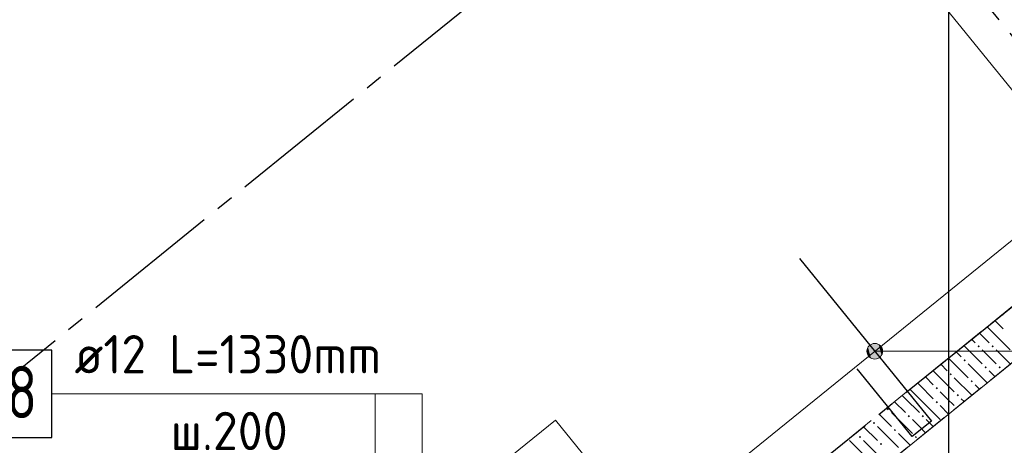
# Model space of a CAD drawing. Header units: millimetres. Extents: x 0 to 59400, y 0 to 42000.
# Tile 27 of 34: x 48707 to 54347, y 23752 to 26193. Entities that reach past the tile are written whole.
import ezdxf

# ---------------------------------------------------------------- set-up
doc = ezdxf.new("R2010")
doc.units = ezdxf.units.MM
doc.linetypes.add('______2', pattern=[270, 200, -70])
doc.linetypes.add('______5', pattern=[1100, 800, -100, 100, -100])
for name, color, linetype, lineweight in [('Standard', 7, 'Continuous', 25), ('ЖБ Перекрытие верхний уровень', 7, 'Continuous', 18), ('Обрамление П-обр. равн.', 7, 'Continuous', 25), ('Обрамление П-обр. равн.неравн.', 7, 'Continuous', 25), ('Позиционная метка номер позиции', 7, 'Continuous', 13)]:
    doc.layers.add(name, color=color, linetype=linetype, lineweight=lineweight)
doc.layers.add('ЖБ Стена верхний уровень', color=7, linetype='______2', lineweight=13, true_color=0x656565)
doc.layers.add('Оси', color=7, linetype='______5', lineweight=13, true_color=0x656565)
doc.styles.add('ISOCPEUR', font='txt')

msp = doc.modelspace()

# ---------------------------------------------------------------- hatches: boundary and pattern name
at = {"layer": 'ЖБ Стена верхний уровень', "linetype": 'Continuous', "lineweight": 18, "transparency": 33554687}
for points in [[(54194.1, 24319.6), (54200.6, 24326.1), (54207.1, 24319.6), (54200.6, 24313.1)], [(54274.1, 24319.6), (54280.6, 24326.1), (54287.1, 24319.6), (54280.6, 24313.1)], [(54114.1, 24239.6), (54120.6, 24246.1), (54127.1, 24239.6), (54120.6, 24233.1)], [(54234.1, 24199.6), (54240.6, 24206.1), (54247.1, 24199.6), (54240.6, 24193.1)], [(54314.1, 24199.6), (54320.6, 24206.1), (54327.1, 24199.6), (54320.6, 24193.1)], [(54034.1, 24159.6), (54040.6, 24166.1), (54047.1, 24159.6), (54040.6, 24153.1)], [(53954.1, 24079.6), (53960.6, 24086.1), (53967.1, 24079.6), (53960.6, 24073.1)], [(54154.1, 24119.6), (54160.6, 24126.1), (54167.1, 24119.6), (54160.6, 24113.1)], [(54074.1, 24039.6), (54080.6, 24046.1), (54087.1, 24039.6), (54080.6, 24033.1)], [(53954.1, 23999.6), (53960.6, 24006.1), (53967.1, 23999.6), (53960.6, 23993.1)], [(53674.1, 23959.6), (53680.6, 23966.1), (53687.1, 23959.6), (53680.6, 23953.1)], [(53794.1, 23919.6), (53800.6, 23926.1), (53807.1, 23919.6), (53800.6, 23913.1)], [(53874.1, 23919.6), (53880.6, 23926.1), (53887.1, 23919.6), (53880.6, 23913.1)], [(53594.1, 23879.6), (53600.6, 23886.1), (53607.1, 23879.6), (53600.6, 23873.1)], [(53514.1, 23799.6), (53520.6, 23806.1), (53527.1, 23799.6), (53520.6, 23793.1)], [(53714.1, 23839.6), (53720.6, 23846.1), (53727.1, 23839.6), (53720.6, 23833.1)], [(53834.1, 23799.6), (53840.6, 23806.1), (53847.1, 23799.6), (53840.6, 23793.1)], [(53634.1, 23759.6), (53640.6, 23766.1), (53647.1, 23759.6), (53640.6, 23753.1)]]:
    msp.add_hatch(color=7, dxfattribs=at).paths.add_polyline_path(points, flags=16)
at = {"layer": 'Позиционная метка номер позиции', "linetype": 'Continuous', "lineweight": 13, "transparency": 33554687}
for points in [[(53566.6, 24269.1), (53566.6, 24314.1), (53560.2, 24291.6)], [(53566.6, 24314.1), (53582.8, 24252.9), (53582.8, 24330.3)], [(53566.6, 24314.1), (53566.6, 24269.1), (53582.8, 24252.9)], [(53582.8, 24330.3), (53605.3, 24246.6), (53605.3, 24336.6)], [(53582.8, 24330.3), (53582.8, 24252.9), (53605.3, 24246.6)], [(53605.3, 24336.6), (53605.3, 24246.6), (53627.8, 24252.9)], [(53605.3, 24336.6), (53627.8, 24252.9), (53627.8, 24330.3)], [(53627.8, 24330.3), (53627.8, 24252.9), (53644, 24269.1)], [(53627.8, 24330.3), (53644, 24269.1), (53644, 24314.1)], [(53644, 24314.1), (53644, 24269.1), (53650.3, 24291.6)]]:
    msp.add_hatch(color=7, dxfattribs=at).paths.add_polyline_path(points)

# ---------------------------------------------------------------- linework, layer by layer
at = {"layer": 'Standard', "color": 254, "linetype": 'Continuous', "lineweight": 25, "true_color": 0xc4c4ff, "transparency": 33554687}
msp.add_lwpolyline([(6743.7, 19461.3), (54029.4, 19461.3), (54029.4, 38101), (6743.7, 38101), (6743.7, 19461.3)], dxfattribs=at)
at = {"layer": 'ЖБ Перекрытие верхний уровень', "color": 7, "linetype": 'Continuous', "lineweight": 18, "transparency": 33554687}
msp.add_line((52394.4, 22608.4), (55406.2, 25047.1), dxfattribs=at)
at = {"layer": 'ЖБ Стена верхний уровень', "color": 251, "linetype": '______2', "lineweight": 13, "true_color": 0x656565, "transparency": 33554687}
for p, q in [((55054.2, 25084), (52431.3, 22960.1)), ((52588.7, 22765.8), (55211.5, 24889.7))]:
    msp.add_line(p, q, dxfattribs=at)
at = {"layer": 'ЖБ Стена верхний уровень', "color": 9, "linetype": 'Continuous', "lineweight": 18, "true_color": 0xc7c7c7, "transparency": 33554687}
for p, q in [((54336.9, 24503.2), (54340.6, 24499.6)), ((54248.5, 24431.6), (54260.6, 24419.6)), ((54292.7, 24467.4), (54340.6, 24419.6)), ((54204.3, 24395.8), (54260.6, 24339.6)), ((54260.6, 24419.6), (54380.6, 24299.6)), ((54115.9, 24324.2), (54220.6, 24219.6)), ((54160.1, 24360), (54180.6, 24339.6)), ((54071.7, 24288.4), (54100.6, 24259.6)), ((54260.6, 24259.6), (54220.6, 24299.6)), ((54300.6, 24219.6), (54260.6, 24259.6)), ((54300.6, 24299.6), (54382.1, 24218.1)), ((53983.3, 24216.8), (54020.6, 24179.6)), ((54027.5, 24252.6), (54140.6, 24139.6)), ((54249.5, 24110.7), (54140.6, 24219.6)), ((53894.9, 24145.2), (53940.6, 24099.6)), ((53940.6, 24179.6), (54060.6, 24059.6)), ((54260.6, 24179.6), (54293.7, 24146.5)), ((53860.6, 24099.6), (53850.7, 24109.5)), ((53860.6, 24099.6), (53940.6, 24019.6)), ((54161.1, 24039.1), (54060.6, 24139.6)), ((54180.6, 24099.6), (54205.3, 24074.9)), ((53780.6, 24019.6), (53762.3, 24037.9)), ((53806.5, 24073.7), (53860.6, 24019.6)), ((54020.6, 24019.6), (53980.6, 24059.6)), ((53718.1, 24002.1), (53780.6, 23939.6)), ((53780.6, 24019.6), (53860.6, 23939.6)), ((53860.6, 24019.6), (53980.6, 23899.6)), ((53980.6, 23979.6), (54028.4, 23931.7)), ((54060.6, 23979.6), (54020.6, 24019.6)), ((54100.6, 24019.6), (54116.9, 24003.3)), ((53629.7, 23930.5), (53700.6, 23859.6)), ((53700.6, 23939.6), (53820.6, 23819.6)), ((53860.6, 23859.6), (53820.6, 23899.6)), ((53900.6, 23899.6), (53940, 23860.1)), ((53500.6, 23819.6), (53497.1, 23823.1)), ((53541.3, 23858.9), (53620.6, 23779.6)), ((53620.6, 23859.6), (53740.6, 23739.6)), ((53807.4, 23752.7), (53740.6, 23819.6)), ((53895.8, 23824.3), (53860.6, 23859.6)), ((53460.6, 23779.6), (53540.6, 23699.6)), ((53540.6, 23779.6), (53660.6, 23659.6))]:
    msp.add_line(p, q, dxfattribs=at)
at = {"layer": 'Обрамление П-обр. равн.', "color": 251, "linetype": 'Continuous', "lineweight": 13, "true_color": 0x494949, "transparency": 33554687}
for points in [[(55111.2, 24904.7), (52047.9, 28677.7), (51604.5, 28318.7), (51107, 28933), (51550.4, 29292), (49763.1, 31499.1), (49319.8, 31140.1), (48778.6, 31808.5), (49221.9, 32167.5), (46184.2, 35909.2)], [(49965.5, 22430.2), (51776.3, 23896.5), (52477.9, 23029.7)]]:
    msp.add_lwpolyline(points, dxfattribs=at)
at = {"layer": 'Обрамление П-обр. равн.', "color": 7, "linetype": 'Continuous', "lineweight": 25, "transparency": 33554687}
msp.add_lwpolyline([(48580.7, 23797.1), (48890.7, 23797.1), (48890.7, 24297.1), (48580.7, 24297.1), (48580.7, 23797.1)], dxfattribs=at)
at = {"layer": 'Обрамление П-обр. равн.неравн.', "color": 251, "linetype": 'Continuous', "lineweight": 13, "true_color": 0x494949, "transparency": 33554687}
msp.add_line((52470.6, 23372.9), (54895.4, 25336.2), dxfattribs=at)
at = {"layer": 'Обрамление П-обр. равн.неравн.', "color": 7, "linetype": 'Continuous', "lineweight": 25, "transparency": 33554687}
msp.add_lwpolyline([(53174.3, 24823.9), (53929.4, 23891.3), (53819.1, 23801.9), (53504.4, 24190.5)], dxfattribs=at)
at = {"layer": 'Оси', "color": 8, "linetype": '______5', "lineweight": -3, "transparency": 33554687}
for p, q in [((57086.2, 22773.3), (45708.1, 36824.1)), ((45722.8, 21773.9), (55810.1, 29942.5)), ((47799.5, 19209.3), (57886.9, 27377.9))]:
    msp.add_line(p, q, dxfattribs=at)
at = {"layer": 'Позиционная метка номер позиции', "color": 7, "linetype": 'Continuous', "lineweight": 13, "transparency": 33554687}
for p, q in [((53605.3, 24336.6), (53605.3, 24336.6)), ((53560.2, 24291.6), (53560.2, 24291.6)), ((53605.3, 24291.6), (56604.2, 24291.6)), ((53650.3, 24291.6), (53650.3, 24291.6)), ((53605.3, 24246.6), (53605.3, 24246.6))]:
    msp.add_line(p, q, dxfattribs=at)
for points in [[(50742.7, 23059.5), (50742.7, 24047.1), (48890.7, 24047.1)], [(51013.2, 22485.6), (51013.2, 24047.1), (48890.7, 24047.1)]]:
    msp.add_lwpolyline(points, dxfattribs=at)
msp.add_circle((53605.3, 24291.6), 45, dxfattribs=at)

# ---------------------------------------------------------------- texts
at = {"layer": 'Обрамление П-обр. равн.', "color": 7, "linetype": 'Continuous', "lineweight": 13, "transparency": 33554687, "attachment_point": 7, "style": 'ISOCPEUR'}
for s, insert, char_height, width in [('\\W0.94;ø12 L=1330mm ', (49020.7, 24164.4), 220, 2104.37), ('\\W0.78;8', (48630.7, 23907.1), 300, 326.407), ('\\W0.95;ш.200 ', (49570.7, 23724.4), 220, 962.136)]:
    msp.add_mtext(s, dxfattribs=dict(at, insert=insert, char_height=char_height, width=width))

doc.saveas('drawing.dxf')
